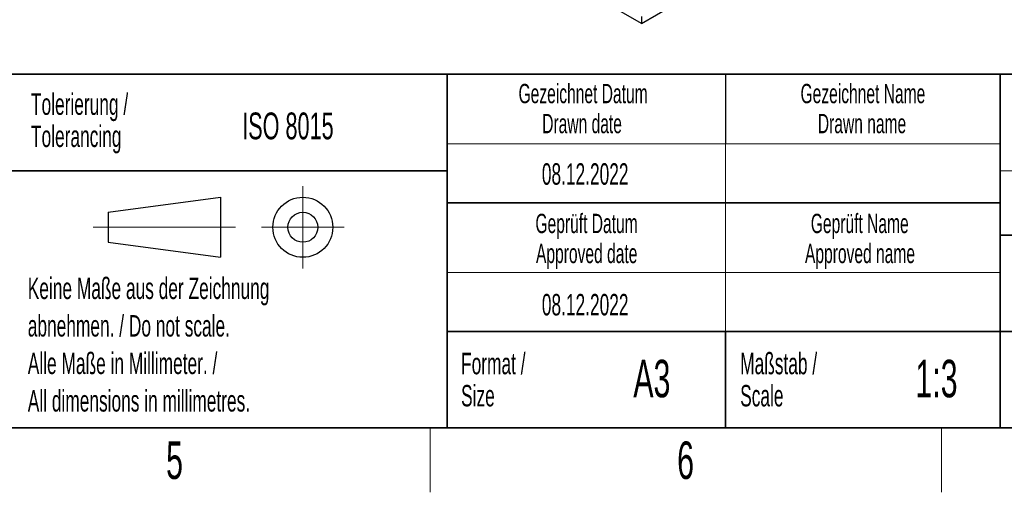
# Model space of a CAD drawing. Header units: millimetres. Extents: x 5 to 418, y 2 to 292.
# Tile 22 of 48: x 226 to 318, y 6 to 50. Entities that reach past the tile are written whole.
import ezdxf

# ---------------------------------------------------------------- set-up
doc = ezdxf.new("R2010")
doc.units = ezdxf.units.MM
doc.layers.add('SLD-0', color=7, linetype='Continuous')
doc.styles.add('SLDTEXTSTYLE0', font='TXT', dxfattribs={"width": 0.605})

msp = doc.modelspace()

# ---------------------------------------------------------------- linework, layer by layer
at = {"color": 7, "linetype": 'Continuous', "lineweight": 25}
for p, q in [((284.4715, 49.7518), (234.1255, 78.816)), ((284.4715, 49.7518), (290.2227, 53.0719)), ((284.4715, 50.4051), (284.4715, 49.7518))]:
    msp.add_line(p, q, dxfattribs=at)
at = {"layer": 'SLD-0', "lineweight": 35}
for p, q in [((225.6167, 45), (266.3305, 45)), ((266.3305, 12), (266.3305, 45)), ((266.3305, 45), (266.3305, 12)), ((318, 45), (266.3305, 45)), ((318, 45), (318, 12)), ((318, 45), (318, 40.1053)), ((318, 45), (408, 45)), ((318, 45), (318, 12)), ((225.6167, 36), (266.3305, 36)), ((266.3305, 33), (318, 33)), ((408, 30), (318, 30)), ((266.3305, 21), (318, 21)), ((292.3305, 21), (292.3305, 12)), ((318, 21), (390, 21)), ((26, 12), (408, 12)), ((225.6167, 12), (266.3305, 12)), ((266.3305, 12), (318, 12))]:
    msp.add_line(p, q, dxfattribs=at)
at = {"layer": 'SLD-0'}
msp.add_line((292.3305, 45), (292.3305, 38.5), dxfattribs=at)
at = {"layer": 'SLD-0', "lineweight": 18}
for p, q in [((266.3305, 38.5), (318, 38.5)), ((292.3305, 38.5), (292.3305, 33)), ((252.8396, 34.5746), (252.8396, 26.8746)), ((292.3305, 33), (292.3305, 26.5)), ((233.2396, 30.7246), (246.5396, 30.7246)), ((248.9896, 30.7246), (256.6896, 30.7246)), ((266.3305, 26.5), (318, 26.5)), ((292.3305, 26.5), (292.3305, 21)), ((264.75, 6), (264.75, 12)), ((312.5, 6), (312.5, 12))]:
    msp.add_line(p, q, dxfattribs=at)
at = {"layer": 'SLD-0', "color": 7, "linetype": 'Continuous', "lineweight": 18}
msp.add_line((318, 36), (408, 36), dxfattribs=at)
at = {"layer": 'SLD-0', "lineweight": 25}
for p, q in [((234.6396, 32.1246), (245.1396, 33.5246)), ((245.1396, 33.5246), (245.1396, 27.9246)), ((234.6396, 32.1246), (234.6396, 29.3246)), ((234.6396, 29.3246), (245.1396, 27.9246))]:
    msp.add_line(p, q, dxfattribs=at)
at = {"layer": 'SLD-0', "color": 7, "linetype": 'Continuous', "lineweight": 35}
msp.add_line((408, 12), (318, 12), dxfattribs=at)
at = {"layer": 'SLD-0', "lineweight": 25}
for radius in [2.8, 1.4]:
    msp.add_circle((252.8396, 30.7246), radius, dxfattribs=at)

# ---------------------------------------------------------------- texts
at = {"layer": 'SLD-0', "style": 'SLDTEXTSTYLE0'}
for s, insert, char_height, attachment_point in [('Gezeichnet Datum', (279.0254, 44.1039), 1.8, 2), ('Gezeichnet Name', (305.1708, 44.1039), 1.8, 2), ('Tolerierung /', (227.4391, 43.2172), 2, 1), ('ISO 8015', (247.1716, 41.4342), 2.5, 1), ('Drawn date', (278.9303, 41.3039), 1.8, 2), ('Drawn name', (305.0871, 41.3039), 1.8, 2), ('Tolerancing', (227.4391, 40.2172), 2, 1), ('08.12.2022', (279.2203, 36.699), 2, 2), ('Geprüft Datum', (279.3494, 31.9851), 1.8, 2), ('Geprüft Name', (304.8762, 31.9851), 1.8, 2), ('Approved date', (279.362, 29.1851), 1.8, 2), ('Approved name', (304.9003, 29.1851), 1.8, 2), ('Keine Maße aus der Zeichnung', (227.1404, 26.0307), 2, 1), ('08.12.2022', (279.2203, 24.5049), 2, 2), ('abnehmen. / Do not scale.', (227.1404, 22.5307), 2, 1), ('Alle Maße in Millimeter. /', (227.1404, 19.0307), 2, 1), ('Format /', (267.6251, 19.0116), 2, 1), ('A3', (285.4515, 18.3609), 3.5, 2), ('Maßstab /', (293.7029, 19.0116), 2, 1), ('1:3', (312.0485, 18.3609), 3.5, 2), ('All dimensions in millimetres.', (227.1404, 15.5307), 2, 1), ('Size', (267.6251, 16.0116), 2, 1), ('Scale', (293.7029, 16.0116), 2, 1), ('5', (240.8527, 10.743), 3.5, 2), ('6', (288.6027, 10.743), 3.5, 2)]:
    msp.add_mtext(s, dxfattribs=dict(at, insert=insert, char_height=char_height, attachment_point=attachment_point))

doc.saveas('drawing.dxf')
